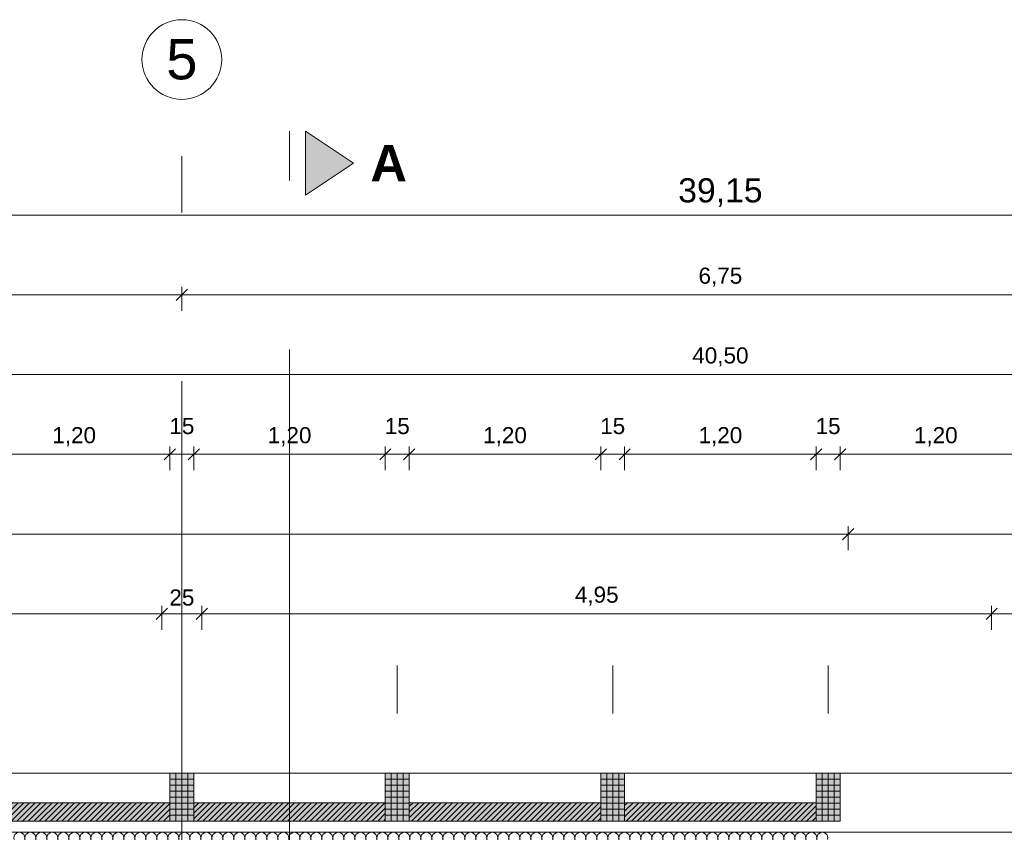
# Model space of a CAD drawing. Header units: metres. Extents: x -49 to 152, y -127 to 99.
# Tile 69 of 177: x -23.97 to -17.8, y 0.31 to 5.4. Entities that reach past the tile are written whole.
import ezdxf

# ---------------------------------------------------------------- set-up
doc = ezdxf.new("R2010")
doc.units = ezdxf.units.M
doc.header["$PDMODE"] = 1
doc.header["$PDSIZE"] = -2
doc.linetypes.add('Achsen 01', pattern=[5.291531, 3.175, -1.058062, 0.352704, -0.705764])
doc.linetypes.add('Raster 01', pattern=[2, 1, -1])
doc.layers.get('0').update_dxf_attribs({"lineweight": 25})
for name, color, linetype, lineweight, true_color in [('014_Fassadenarbeiten-000 Aufsicht Betonfertigteile', 7, 'Continuous', 9, 0xc0c0c0), ('014_Fassadenarbeiten-330 mineralische Dämmung', 7, 'Continuous', 9, 0x666666), ('AV1-Achsen', 1, 'Achsen 01', 18, 0xff0000), ('AV1-Raster', 7, 'Raster 01', 9, 0xa6a6a6)]:
    doc.layers.add(name, color=color, linetype=linetype, lineweight=lineweight, true_color=true_color)
for name, color, linetype, lineweight in [('014_Fassadenarbeiten-330 Betonfertigteile vertikal', 7, 'Continuous', 9), ('014_Fassadenarbeiten-330 Filtermauerwerk 11.5cm', 7, 'Continuous', 9), ('_1.35m (3D)', 7, 'Continuous', 9), ('_GRU (2D)', 7, 'Continuous', 9), ('_OG 3 (2D)', 7, 'Continuous', 9), ('AV1-Schnitt Achsen', 7, 'Achsen 01', 18), ('Bemaßung-Bemaßung', 7, 'Continuous', 9)]:
    doc.layers.add(name, color=color, linetype=linetype, lineweight=lineweight)
doc.layers.get('0').freeze()
doc.styles.add('Arial', font='arial.ttf')
doc.styles.add('Arial (bold)', font='arialbd.ttf')
doc.dimstyles.new('COE 50', dxfattribs={"dimtxt": 100.872396, "dimasz": 0.001414, "dimexe": 0.001, "dimexo": 0.01, "dimgap": 0.001, "dimtad": 1, "dimdec": 3, "dimtxsty": 'Arial', "dimblk": 'VW_SLASH-3', "dimblk1": 'VW_SLASH-3', "dimblk2": 'VW_SLASH-3', "dimcen": 0, "dimadec": 3, "dimazin": 0, "dimtfac": 0.8, "dimtdec": 3, "dimtix": 1, "dimtmove": 0, "dimatfit": 0, "dimldrblk": 'VW_SLASH-2', "dimfxl": 0.002, "dimfxlon": 1, "dimfrac": 2, "dimtolj": 1, "dimarcsym": 0})
pattern_1 = [(45, (0, 0), (0.01767767, -0.01767767), [])]
pattern_2 = [(-90, (0, 0), (0.0375, 0), [])]
pattern_3 = [(0, (0, 0), (2e-18, -0.0375), [])]

# ---------------------------------------------------------------- blocks, each defined once
blk = doc.blocks.new('Group-4')
at = {"layer": 'AV1-Raster'}
for p, q in [((-22.95, -22.95), (-22.95, 1.35)), ((-21.6, -22.95), (-21.6, 1.35)), ((-20.25, -22.95), (-20.25, 1.35)), ((-18.9, -22.95), (-18.9, 1.35))]:
    blk.add_line(p, q, dxfattribs=at)
blk = doc.blocks.new('1.35m (3D)')
at = {"layer": 'AV1-Raster', "color": 7}
blk.add_blockref('Group-4', (0, 0), dxfattribs=at)
blk = doc.blocks.new('Group-337')
at = {"layer": '014_Fassadenarbeiten-330 mineralische Dämmung', "transparency": 33554687, "flags": 128}
for points in [[(0.26, 18.9029, 1.372583), (0.26, 18.9685)], [(0.26, 18.9718, 1.372583), (0.26, 19.0374)], [(0.26, 19.0408, 1.372583), (0.26, 19.1063)], [(0.26, 19.1097, 1.372583), (0.26, 19.1753)], [(0.26, 19.1787, 1.372583), (0.26, 19.2442)], [(0.26, 19.2476, 1.372583), (0.26, 19.3132)], [(0.26, 19.3166, 1.372583), (0.26, 19.3821)], [(0.26, 19.3855, 1.372583), (0.26, 19.4511)], [(0.26, 19.4544, 1.372583), (0.26, 19.52)], [(0.26, 19.5234, 1.372583), (0.26, 19.589)], [(0.26, 19.5923, 1.372583), (0.26, 19.6579)], [(0.26, 19.6613, 1.372583), (0.26, 19.7269)], [(0.26, 19.7302, 1.372583), (0.26, 19.7958)], [(0.26, 19.7992, 1.372583), (0.26, 19.8647)], [(0.26, 19.8681, 1.372583), (0.26, 19.9337)], [(0.26, 19.9371, 1.372583), (0.26, 20.0026)], [(0.26, 20.006, 1.372583), (0.26, 20.0716)], [(0.26, 20.075, 1.372583), (0.26, 20.1405)], [(0.26, 20.1439, 1.372583), (0.26, 20.2095)], [(0.26, 20.2128, 1.372583), (0.26, 20.2784)], [(0.26, 20.2818, 1.372583), (0.26, 20.3474)], [(0.26, 20.3507, 1.372583), (0.26, 20.4163)], [(0.26, 20.4197, 1.372583), (0.26, 20.4852)], [(0.26, 20.4886, 1.372583), (0.26, 20.5542)], [(0.26, 20.5576, 1.372583), (0.26, 20.6231)], [(0.26, 20.6265, 1.372583), (0.26, 20.6921)], [(0.26, 20.6955, 1.372583), (0.26, 20.761)], [(0.26, 20.7644, 1.372583), (0.26, 20.83)], [(0.26, 20.8333, 1.372583), (0.26, 20.8989)], [(0.26, 20.9023, 1.372583), (0.26, 20.9679)], [(0.26, 20.9712, 1.372583), (0.26, 21.0368)], [(0.26, 21.0402, 1.372583), (0.26, 21.1057)], [(0.26, 21.1091, 1.372583), (0.26, 21.1747)], [(0.26, 21.1781, 1.372583), (0.26, 21.2436)], [(0.26, 21.247, 1.372583), (0.26, 21.3126)], [(0.26, 21.316, 1.372583), (0.26, 21.3815)], [(0.26, 21.3849, 1.372583), (0.26, 21.4505)], [(0.26, 21.4538, 1.372583), (0.26, 21.5194)], [(0.26, 21.5228, 1.372583), (0.26, 21.5884)], [(0.26, 21.5917, 1.372583), (0.26, 21.6573)], [(0.26, 21.6607, 1.372583), (0.26, 21.7263)], [(0.26, 21.7296, 1.372583), (0.26, 21.7952)], [(0.26, 21.7986, 1.372583), (0.26, 21.8641)], [(0.26, 21.8675, 1.372583), (0.26, 21.9331)], [(0.26, 21.9365, 1.372583), (0.26, 22.002)], [(0.26, 22.0054, 1.372583), (0.26, 22.071)], [(0.26, 22.0744, 1.372583), (0.26, 22.1399)], [(0.26, 22.1433, 1.372583), (0.26, 22.2089)], [(0.26, 22.2122, 1.372583), (0.26, 22.2778)], [(0.26, 22.2812, 1.372583), (0.26, 22.3468)], [(0.26, 22.3501, 1.372583), (0.26, 22.4157)], [(0.26, 22.4191, 1.372583), (0.26, 22.4846)], [(0.26, 22.488, 1.372583), (0.26, 22.5536)], [(0.26, 22.557, 1.372583), (0.26, 22.6225)], [(0.26, 22.6259, 1.372583), (0.26, 22.6915)], [(0.26, 22.6949, 1.372583), (0.26, 22.7604)], [(0.26, 22.7638, 1.372583), (0.26, 22.8294)], [(0.26, 22.8327, 1.372583), (0.26, 22.8983)], [(0.26, 22.9017, 1.372583), (0.26, 22.9673)], [(0.26, 22.9706, 1.372583), (0.26, 23.0362)], [(0.26, 23.0396, 1.372583), (0.26, 23.1051)], [(0.26, 23.1085, 1.372583), (0.26, 23.1741)], [(0.26, 23.1775, 1.372583), (0.26, 23.243)], [(0.26, 23.2464, 1.372583), (0.26, 23.312)], [(0.26, 23.3154, 1.372583), (0.26, 23.3809)], [(0.26, 23.3843, 1.372583), (0.26, 23.4499)], [(0.26, 23.4532, 1.372583), (0.26, 23.5188)], [(0.26, 23.5222, 1.372583), (0.26, 23.5878)], [(0.26, 23.5911, 1.372583), (0.26, 23.6567)], [(0.26, 23.6601, 1.372583), (0.26, 23.7257)], [(0.26, 23.729, 1.372583), (0.26, 23.7946)], [(0.26, 23.798, 1.372583), (0.26, 23.8635)], [(0.26, 23.8669, 1.372583), (0.26, 23.9325)], [(0.26, 23.9359, 1.372583), (0.26, 24.0014)]]:
    blk.add_lwpolyline(points, format="xyb", dxfattribs=at)
blk = doc.blocks.new('Group-338')
at = {"layer": '014_Fassadenarbeiten-330 mineralische Dämmung', "transparency": 33554687}
blk.add_blockref('Group-337', (0, 0), dxfattribs=at)
blk = doc.blocks.new('Parametric Object-54')
at = {"layer": '014_Fassadenarbeiten-330 mineralische Dämmung', "color": 7, "transparency": 33554687}
blk.add_blockref('Group-338', (0, 0), dxfattribs=at)
at = {"layer": '014_Fassadenarbeiten-330 mineralische Dämmung', "color": 0, "flags": 1}
for tag in ['IFC_UUID', 'instanceID', 'prm0_name', 'prm0_type', 'prm0_value', 'prm1_name', 'prm1_type', 'prm1_value', 'prm2_name', 'prm2_type', 'prm2_value', 'prm3_name', 'prm3_type', 'prm3_value', 'prm4_name', 'prm4_type', 'prm4_value', 'prm5_name', 'prm5_type', 'prm5_value', 'prm6_name', 'prm6_type', 'prm6_value']:
    blk.add_attdef(tag, (-39.455, 0.1154), '', height=0.00018, dxfattribs=at)
blk = doc.blocks.new('VW_SLASH-3')
at = {"color": 0, "linetype": 'ByBlock', "lineweight": -2, "transparency": 16777216}
blk.add_line((0, 0), (-1, 0), dxfattribs=at)
at = {"color": 0, "linetype": 'Continuous', "lineweight": 15, "transparency": 16777216, "flags": 128}
blk.add_lwpolyline([(0.5, 0.5), (-0.5, -0.5)], dxfattribs=at)
blk = doc.blocks.new('*D601')
at = {"layer": 'Bemaßung-Bemaßung', "color": 0, "lineweight": -2}
for p, q in [((-39.825, 3.075), (-39.825, 3.225)), ((0.675, 3.075), (0.675, 3.225)), ((-39.7543, 3.175), (0.6043, 3.175))]:
    blk.add_line(p, q, dxfattribs=at)
at = {"layer": 'Defpoints', "color": 0}
for p in [(0.675, 3.175), (-39.825, 0), (0.675, 0)]:
    blk.add_point(p, dxfattribs=at)
at = {"layer": 'Bemaßung-Bemaßung', "color": 0, "lineweight": -2, "xscale": 0.070693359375, "yscale": 0.070693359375, "zscale": 0.070693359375, "rotation": 180}
blk.add_blockref('VW_SLASH-3', (-39.825, 3.175), dxfattribs=at)
at = {"layer": 'Bemaßung-Bemaßung', "color": 0, "lineweight": -2, "xscale": 0.070693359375, "yscale": 0.070693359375, "zscale": 0.070693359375}
blk.add_blockref('VW_SLASH-3', (0.675, 3.175), dxfattribs=at)
at = {"layer": 'Bemaßung-Bemaßung', "color": 0, "insert": (-19.575, 3.2856), "char_height": 0.10087, "attachment_point": 5, "style": 'Arial'}
blk.add_mtext('\\A1;40,50', dxfattribs=at)
blk = doc.blocks.new('VW_SLASH-2')
at = {"color": 0, "linetype": 'ByBlock', "lineweight": -2, "transparency": 16777216}
blk.add_line((0, 0), (-1, 0), dxfattribs=at)
at = {"color": 0, "linetype": 'Continuous', "lineweight": 15, "transparency": 16777216, "flags": 128}
blk.add_lwpolyline([(0.5, 0.5), (-0.5, -0.5)], dxfattribs=at)
blk = doc.blocks.new('*D604')
at = {"layer": 'Bemaßung-Bemaßung', "color": 0, "lineweight": -2}
for p, q in [((-28.35, 3.575), (-28.35, 3.725)), ((-22.95, 3.575), (-22.95, 3.725)), ((-23.0207, 3.675), (-28.2793, 3.675))]:
    blk.add_line(p, q, dxfattribs=at)
at = {"layer": 'Defpoints', "color": 0}
for p in [(-28.35, 3.675), (-28.35, 0), (-22.95, 0)]:
    blk.add_point(p, dxfattribs=at)
at = {"layer": 'Bemaßung-Bemaßung', "color": 0, "lineweight": -2, "xscale": 0.070693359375, "yscale": 0.070693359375, "zscale": 0.070693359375, "rotation": 180}
blk.add_blockref('VW_SLASH-3', (-28.35, 3.675), dxfattribs=at)
at = {"layer": 'Bemaßung-Bemaßung', "color": 0, "lineweight": -2, "xscale": 0.070693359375, "yscale": 0.070693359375, "zscale": 0.070693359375}
blk.add_blockref('VW_SLASH-3', (-22.95, 3.675), dxfattribs=at)
at = {"layer": 'Bemaßung-Bemaßung', "color": 0, "insert": (-25.65, 3.7856), "char_height": 0.10087, "attachment_point": 5, "style": 'Arial'}
blk.add_mtext('\\A1;5,40', dxfattribs=at)
blk = doc.blocks.new('*D605')
at = {"layer": 'Bemaßung-Bemaßung', "color": 0, "lineweight": -2}
for p, q in [((-22.95, 3.575), (-22.95, 3.725)), ((-16.2, 3.575), (-16.2, 3.725)), ((-16.2707, 3.675), (-22.8793, 3.675))]:
    blk.add_line(p, q, dxfattribs=at)
at = {"layer": 'Defpoints', "color": 0}
for p in [(-22.95, 3.675), (-22.95, 0), (-16.2, 0)]:
    blk.add_point(p, dxfattribs=at)
at = {"layer": 'Bemaßung-Bemaßung', "color": 0, "lineweight": -2, "xscale": 0.070693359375, "yscale": 0.070693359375, "zscale": 0.070693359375, "rotation": 180}
blk.add_blockref('VW_SLASH-3', (-22.95, 3.675), dxfattribs=at)
at = {"layer": 'Bemaßung-Bemaßung', "color": 0, "lineweight": -2, "xscale": 0.070693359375, "yscale": 0.070693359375, "zscale": 0.070693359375}
blk.add_blockref('VW_SLASH-3', (-16.2, 3.675), dxfattribs=at)
at = {"layer": 'Bemaßung-Bemaßung', "color": 0, "insert": (-19.575, 3.7856), "char_height": 0.10087, "attachment_point": 5, "style": 'Arial'}
blk.add_mtext('\\A1;6,75', dxfattribs=at)
blk = doc.blocks.new('*D609')
at = {"layer": 'Bemaßung-Bemaßung', "color": 0, "lineweight": -2}
for p, q in [((-39.15, 4.075), (-39.15, 4.225)), ((0, 4.075), (0, 4.225)), ((-39.0793, 4.175), (-0.0707, 4.175))]:
    blk.add_line(p, q, dxfattribs=at)
at = {"layer": 'Defpoints', "color": 0}
for p in [(0, 4.175), (-39.15, 0), (0, 0)]:
    blk.add_point(p, dxfattribs=at)
at = {"layer": 'Bemaßung-Bemaßung', "color": 0, "lineweight": -2, "xscale": 0.070693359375, "yscale": 0.070693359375, "zscale": 0.070693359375, "rotation": 180}
blk.add_blockref('VW_SLASH-3', (-39.15, 4.175), dxfattribs=at)
at = {"layer": 'Bemaßung-Bemaßung', "color": 0, "lineweight": -2, "xscale": 0.070693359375, "yscale": 0.070693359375, "zscale": 0.070693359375}
blk.add_blockref('VW_SLASH-3', (0, 4.175), dxfattribs=at)
at = {"layer": 'Bemaßung-Bemaßung', "color": 0, "insert": (-19.575, 4.3159), "char_height": 0.15131, "attachment_point": 5, "style": 'Arial'}
blk.add_mtext('\\A1;39,15', dxfattribs=at)
blk = doc.blocks.new('*D637')
at = {"layer": 'Bemaßung-Bemaßung', "color": 0, "linetype": 'Continuous', "lineweight": -2}
for p, q in [((-18.825, 2.575), (-18.825, 2.725)), ((-17.625, 2.575), (-17.625, 2.725)), ((-18.7543, 2.675), (-17.6957, 2.675))]:
    blk.add_line(p, q, dxfattribs=at)
at = {"layer": 'Defpoints', "color": 0}
for p in [(-17.625, 2.675), (-18.825, 0.675), (-17.625, 0.675)]:
    blk.add_point(p, dxfattribs=at)
at = {"layer": 'Bemaßung-Bemaßung', "color": 0, "lineweight": -2, "xscale": 0.070693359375, "yscale": 0.070693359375, "zscale": 0.070693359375, "rotation": 180}
blk.add_blockref('VW_SLASH-3', (-18.825, 2.675), dxfattribs=at)
at = {"layer": 'Bemaßung-Bemaßung', "color": 0, "lineweight": -2, "xscale": 0.070693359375, "yscale": 0.070693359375, "zscale": 0.070693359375}
blk.add_blockref('VW_SLASH-3', (-17.625, 2.675), dxfattribs=at)
at = {"layer": 'Bemaßung-Bemaßung', "color": 0, "insert": (-18.225, 2.7856), "char_height": 0.10087, "attachment_point": 5, "style": 'Arial'}
blk.add_mtext('\\A1;1,20', dxfattribs=at)
blk = doc.blocks.new('*D638')
at = {"layer": 'Bemaßung-Bemaßung', "color": 0, "linetype": 'Continuous', "lineweight": -2}
for p, q in [((-18.975, 2.575), (-18.975, 2.725)), ((-18.825, 2.575), (-18.825, 2.725)), ((-19.0457, 2.675), (-19.1164, 2.675)), ((-18.975, 2.675), (-18.825, 2.675)), ((-18.7543, 2.675), (-18.6836, 2.675))]:
    blk.add_line(p, q, dxfattribs=at)
at = {"layer": 'Defpoints', "color": 0}
for p in [(-18.825, 2.675), (-18.975, 0.675), (-18.825, 0.675)]:
    blk.add_point(p, dxfattribs=at)
at = {"layer": 'Bemaßung-Bemaßung', "color": 0, "lineweight": -2, "xscale": 0.070693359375, "yscale": 0.070693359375, "zscale": 0.070693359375}
blk.add_blockref('VW_SLASH-3', (-18.975, 2.675), dxfattribs=at)
at = {"layer": 'Bemaßung-Bemaßung', "color": 0, "lineweight": -2, "xscale": 0.070693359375, "yscale": 0.070693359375, "zscale": 0.070693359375, "rotation": 180}
blk.add_blockref('VW_SLASH-3', (-18.825, 2.675), dxfattribs=at)
at = {"layer": 'Bemaßung-Bemaßung', "color": 0, "insert": (-18.9, 2.8515), "char_height": 0.10087, "attachment_point": 5, "style": 'Arial'}
blk.add_mtext('\\A1;15', dxfattribs=at)
blk = doc.blocks.new('*D639')
at = {"layer": 'Bemaßung-Bemaßung', "color": 0, "linetype": 'Continuous', "lineweight": -2}
for p, q in [((-20.175, 2.575), (-20.175, 2.725)), ((-18.975, 2.575), (-18.975, 2.725)), ((-20.1043, 2.675), (-19.0457, 2.675))]:
    blk.add_line(p, q, dxfattribs=at)
at = {"layer": 'Defpoints', "color": 0}
for p in [(-18.975, 2.675), (-20.175, 0.675), (-18.975, 0.675)]:
    blk.add_point(p, dxfattribs=at)
at = {"layer": 'Bemaßung-Bemaßung', "color": 0, "lineweight": -2, "xscale": 0.070693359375, "yscale": 0.070693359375, "zscale": 0.070693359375, "rotation": 180}
blk.add_blockref('VW_SLASH-3', (-20.175, 2.675), dxfattribs=at)
at = {"layer": 'Bemaßung-Bemaßung', "color": 0, "lineweight": -2, "xscale": 0.070693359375, "yscale": 0.070693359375, "zscale": 0.070693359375}
blk.add_blockref('VW_SLASH-3', (-18.975, 2.675), dxfattribs=at)
at = {"layer": 'Bemaßung-Bemaßung', "color": 0, "insert": (-19.575, 2.7856), "char_height": 0.10087, "attachment_point": 5, "style": 'Arial'}
blk.add_mtext('\\A1;1,20', dxfattribs=at)
blk = doc.blocks.new('*D640')
at = {"layer": 'Bemaßung-Bemaßung', "color": 0, "linetype": 'Continuous', "lineweight": -2}
for p, q in [((-20.325, 2.575), (-20.325, 2.725)), ((-20.175, 2.575), (-20.175, 2.725)), ((-20.3957, 2.675), (-20.4664, 2.675)), ((-20.325, 2.675), (-20.175, 2.675)), ((-20.1043, 2.675), (-20.0336, 2.675))]:
    blk.add_line(p, q, dxfattribs=at)
at = {"layer": 'Defpoints', "color": 0}
for p in [(-20.175, 2.675), (-20.325, 0.675), (-20.175, 0.675)]:
    blk.add_point(p, dxfattribs=at)
at = {"layer": 'Bemaßung-Bemaßung', "color": 0, "lineweight": -2, "xscale": 0.070693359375, "yscale": 0.070693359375, "zscale": 0.070693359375}
blk.add_blockref('VW_SLASH-3', (-20.325, 2.675), dxfattribs=at)
at = {"layer": 'Bemaßung-Bemaßung', "color": 0, "lineweight": -2, "xscale": 0.070693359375, "yscale": 0.070693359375, "zscale": 0.070693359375, "rotation": 180}
blk.add_blockref('VW_SLASH-3', (-20.175, 2.675), dxfattribs=at)
at = {"layer": 'Bemaßung-Bemaßung', "color": 0, "insert": (-20.25, 2.8515), "char_height": 0.10087, "attachment_point": 5, "style": 'Arial'}
blk.add_mtext('\\A1;15', dxfattribs=at)
blk = doc.blocks.new('*D641')
at = {"layer": 'Bemaßung-Bemaßung', "color": 0, "linetype": 'Continuous', "lineweight": -2}
for p, q in [((-21.525, 2.575), (-21.525, 2.725)), ((-20.325, 2.575), (-20.325, 2.725)), ((-21.4543, 2.675), (-20.3957, 2.675))]:
    blk.add_line(p, q, dxfattribs=at)
at = {"layer": 'Defpoints', "color": 0}
for p in [(-20.325, 2.675), (-21.525, 0.675), (-20.325, 0.675)]:
    blk.add_point(p, dxfattribs=at)
at = {"layer": 'Bemaßung-Bemaßung', "color": 0, "lineweight": -2, "xscale": 0.070693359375, "yscale": 0.070693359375, "zscale": 0.070693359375, "rotation": 180}
blk.add_blockref('VW_SLASH-3', (-21.525, 2.675), dxfattribs=at)
at = {"layer": 'Bemaßung-Bemaßung', "color": 0, "lineweight": -2, "xscale": 0.070693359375, "yscale": 0.070693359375, "zscale": 0.070693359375}
blk.add_blockref('VW_SLASH-3', (-20.325, 2.675), dxfattribs=at)
at = {"layer": 'Bemaßung-Bemaßung', "color": 0, "insert": (-20.925, 2.7856), "char_height": 0.10087, "attachment_point": 5, "style": 'Arial'}
blk.add_mtext('\\A1;1,20', dxfattribs=at)
blk = doc.blocks.new('*D642')
at = {"layer": 'Bemaßung-Bemaßung', "color": 0, "linetype": 'Continuous', "lineweight": -2}
for p, q in [((-21.675, 2.575), (-21.675, 2.725)), ((-21.525, 2.575), (-21.525, 2.725)), ((-21.7457, 2.675), (-21.8164, 2.675)), ((-21.675, 2.675), (-21.525, 2.675)), ((-21.4543, 2.675), (-21.3836, 2.675))]:
    blk.add_line(p, q, dxfattribs=at)
at = {"layer": 'Defpoints', "color": 0}
for p in [(-21.525, 2.675), (-21.675, 0.675), (-21.525, 0.675)]:
    blk.add_point(p, dxfattribs=at)
at = {"layer": 'Bemaßung-Bemaßung', "color": 0, "lineweight": -2, "xscale": 0.070693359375, "yscale": 0.070693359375, "zscale": 0.070693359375}
blk.add_blockref('VW_SLASH-3', (-21.675, 2.675), dxfattribs=at)
at = {"layer": 'Bemaßung-Bemaßung', "color": 0, "lineweight": -2, "xscale": 0.070693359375, "yscale": 0.070693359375, "zscale": 0.070693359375, "rotation": 180}
blk.add_blockref('VW_SLASH-3', (-21.525, 2.675), dxfattribs=at)
at = {"layer": 'Bemaßung-Bemaßung', "color": 0, "insert": (-21.6, 2.8515), "char_height": 0.10087, "attachment_point": 5, "style": 'Arial'}
blk.add_mtext('\\A1;15', dxfattribs=at)
blk = doc.blocks.new('*D643')
at = {"layer": 'Bemaßung-Bemaßung', "color": 0, "linetype": 'Continuous', "lineweight": -2}
for p, q in [((-22.875, 2.575), (-22.875, 2.725)), ((-21.675, 2.575), (-21.675, 2.725)), ((-22.8043, 2.675), (-21.7457, 2.675))]:
    blk.add_line(p, q, dxfattribs=at)
at = {"layer": 'Defpoints', "color": 0}
for p in [(-21.675, 2.675), (-22.875, 0.675), (-21.675, 0.675)]:
    blk.add_point(p, dxfattribs=at)
at = {"layer": 'Bemaßung-Bemaßung', "color": 0, "lineweight": -2, "xscale": 0.070693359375, "yscale": 0.070693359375, "zscale": 0.070693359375, "rotation": 180}
blk.add_blockref('VW_SLASH-3', (-22.875, 2.675), dxfattribs=at)
at = {"layer": 'Bemaßung-Bemaßung', "color": 0, "lineweight": -2, "xscale": 0.070693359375, "yscale": 0.070693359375, "zscale": 0.070693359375}
blk.add_blockref('VW_SLASH-3', (-21.675, 2.675), dxfattribs=at)
at = {"layer": 'Bemaßung-Bemaßung', "color": 0, "insert": (-22.275, 2.7856), "char_height": 0.10087, "attachment_point": 5, "style": 'Arial'}
blk.add_mtext('\\A1;1,20', dxfattribs=at)
blk = doc.blocks.new('*D644')
at = {"layer": 'Bemaßung-Bemaßung', "color": 0, "linetype": 'Continuous', "lineweight": -2}
for p, q in [((-23.025, 2.575), (-23.025, 2.725)), ((-22.875, 2.575), (-22.875, 2.725)), ((-23.0957, 2.675), (-23.1664, 2.675)), ((-23.025, 2.675), (-22.875, 2.675)), ((-22.8043, 2.675), (-22.7336, 2.675))]:
    blk.add_line(p, q, dxfattribs=at)
at = {"layer": 'Defpoints', "color": 0}
for p in [(-22.875, 2.675), (-23.025, 0.675), (-22.875, 0.675)]:
    blk.add_point(p, dxfattribs=at)
at = {"layer": 'Bemaßung-Bemaßung', "color": 0, "lineweight": -2, "xscale": 0.070693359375, "yscale": 0.070693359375, "zscale": 0.070693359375}
blk.add_blockref('VW_SLASH-3', (-23.025, 2.675), dxfattribs=at)
at = {"layer": 'Bemaßung-Bemaßung', "color": 0, "lineweight": -2, "xscale": 0.070693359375, "yscale": 0.070693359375, "zscale": 0.070693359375, "rotation": 180}
blk.add_blockref('VW_SLASH-3', (-22.875, 2.675), dxfattribs=at)
at = {"layer": 'Bemaßung-Bemaßung', "color": 0, "insert": (-22.95, 2.8515), "char_height": 0.10087, "attachment_point": 5, "style": 'Arial'}
blk.add_mtext('\\A1;15', dxfattribs=at)
blk = doc.blocks.new('*D645')
at = {"layer": 'Bemaßung-Bemaßung', "color": 0, "linetype": 'Continuous', "lineweight": -2}
for p, q in [((-24.225, 2.575), (-24.225, 2.725)), ((-23.025, 2.575), (-23.025, 2.725)), ((-24.1543, 2.675), (-23.0957, 2.675))]:
    blk.add_line(p, q, dxfattribs=at)
at = {"layer": 'Defpoints', "color": 0}
for p in [(-23.025, 2.675), (-24.225, 0.675), (-23.025, 0.675)]:
    blk.add_point(p, dxfattribs=at)
at = {"layer": 'Bemaßung-Bemaßung', "color": 0, "lineweight": -2, "xscale": 0.070693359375, "yscale": 0.070693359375, "zscale": 0.070693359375, "rotation": 180}
blk.add_blockref('VW_SLASH-3', (-24.225, 2.675), dxfattribs=at)
at = {"layer": 'Bemaßung-Bemaßung', "color": 0, "lineweight": -2, "xscale": 0.070693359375, "yscale": 0.070693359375, "zscale": 0.070693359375}
blk.add_blockref('VW_SLASH-3', (-23.025, 2.675), dxfattribs=at)
at = {"layer": 'Bemaßung-Bemaßung', "color": 0, "insert": (-23.625, 2.7856), "char_height": 0.10087, "attachment_point": 5, "style": 'Arial'}
blk.add_mtext('\\A1;1,20', dxfattribs=at)
blk = doc.blocks.new('*D672')
at = {"layer": 'Bemaßung-Bemaßung', "color": 0, "lineweight": -2}
for p, q in [((-39.025, 2.075), (-39.025, 2.225)), ((-18.775, 2.075), (-18.775, 2.225)), ((-18.8457, 2.175), (-38.9543, 2.175))]:
    blk.add_line(p, q, dxfattribs=at)
at = {"layer": 'Defpoints', "color": 0}
for p in [(-39.025, 2.175), (-39.025, -0.125), (-18.775, -0.125)]:
    blk.add_point(p, dxfattribs=at)
at = {"layer": 'Bemaßung-Bemaßung', "color": 0, "lineweight": -2, "xscale": 0.070693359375, "yscale": 0.070693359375, "zscale": 0.070693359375, "rotation": 180}
blk.add_blockref('VW_SLASH-3', (-39.025, 2.175), dxfattribs=at)
at = {"layer": 'Bemaßung-Bemaßung', "color": 0, "lineweight": -2, "xscale": 0.070693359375, "yscale": 0.070693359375, "zscale": 0.070693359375}
blk.add_blockref('VW_SLASH-3', (-18.775, 2.175), dxfattribs=at)
at = {"layer": 'Bemaßung-Bemaßung', "color": 0, "insert": (-28.9, 2.2856), "char_height": 0.10087, "attachment_point": 5, "style": 'Arial'}
blk.add_mtext('\\A1;20,25', dxfattribs=at)
blk = doc.blocks.new('*D673')
at = {"layer": 'Bemaßung-Bemaßung', "color": 0, "lineweight": -2}
for p, q in [((-18.775, 2.075), (-18.775, 2.225)), ((-16.325, 2.075), (-16.325, 2.225)), ((-16.3957, 2.175), (-18.7043, 2.175))]:
    blk.add_line(p, q, dxfattribs=at)
at = {"layer": 'Defpoints', "color": 0}
for p in [(-18.775, 2.175), (-18.775, -0.125), (-16.325, -0.125)]:
    blk.add_point(p, dxfattribs=at)
at = {"layer": 'Bemaßung-Bemaßung', "color": 0, "lineweight": -2, "xscale": 0.070693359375, "yscale": 0.070693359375, "zscale": 0.070693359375, "rotation": 180}
blk.add_blockref('VW_SLASH-3', (-18.775, 2.175), dxfattribs=at)
at = {"layer": 'Bemaßung-Bemaßung', "color": 0, "lineweight": -2, "xscale": 0.070693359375, "yscale": 0.070693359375, "zscale": 0.070693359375}
blk.add_blockref('VW_SLASH-3', (-16.325, 2.175), dxfattribs=at)
at = {"layer": 'Bemaßung-Bemaßung', "color": 0, "insert": (-17.55, 2.2856), "char_height": 0.10087, "attachment_point": 5, "style": 'Arial'}
blk.add_mtext('\\A1;2,45', dxfattribs=at)
blk = doc.blocks.new('*D769')
at = {"layer": 'Bemaßung-Bemaßung', "color": 0, "linetype": 'Continuous', "lineweight": -2}
for p, q in [((-26.25, 1.575), (-26.25, 1.725)), ((-23.1457, 1.675), (-26.1793, 1.675)), ((-23.075, 1.575), (-23.075, 1.725))]:
    blk.add_line(p, q, dxfattribs=at)
at = {"layer": 'Defpoints', "color": 0}
for p in [(-26.25, 1.675), (-26.25, -0.125), (-23.075, -0.125)]:
    blk.add_point(p, dxfattribs=at)
at = {"layer": 'Bemaßung-Bemaßung', "color": 0, "lineweight": -2, "xscale": 0.070693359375, "yscale": 0.070693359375, "zscale": 0.070693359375, "rotation": 180}
blk.add_blockref('VW_SLASH-3', (-26.25, 1.675), dxfattribs=at)
at = {"layer": 'Bemaßung-Bemaßung', "color": 0, "lineweight": -2, "xscale": 0.070693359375, "yscale": 0.070693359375, "zscale": 0.070693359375}
blk.add_blockref('VW_SLASH-3', (-23.075, 1.675), dxfattribs=at)
at = {"layer": 'Bemaßung-Bemaßung', "color": 0, "insert": (-24.6625, 1.8024), "char_height": 0.100872, "attachment_point": 5, "style": 'Arial'}
blk.add_mtext('\\A1;3,17\\S5^ ;', dxfattribs=at)
blk = doc.blocks.new('*D770')
at = {"layer": 'Bemaßung-Bemaßung', "color": 0, "linetype": 'Continuous', "lineweight": -2}
for p, q in [((-23.075, 1.575), (-23.075, 1.725)), ((-22.8957, 1.675), (-23.0043, 1.675)), ((-22.825, 1.575), (-22.825, 1.725))]:
    blk.add_line(p, q, dxfattribs=at)
at = {"layer": 'Defpoints', "color": 0}
for p in [(-23.075, 1.675), (-23.075, -0.125), (-22.825, -0.125)]:
    blk.add_point(p, dxfattribs=at)
at = {"layer": 'Bemaßung-Bemaßung', "color": 0, "lineweight": -2, "xscale": 0.070693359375, "yscale": 0.070693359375, "zscale": 0.070693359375, "rotation": 180}
blk.add_blockref('VW_SLASH-3', (-23.075, 1.675), dxfattribs=at)
at = {"layer": 'Bemaßung-Bemaßung', "color": 0, "lineweight": -2, "xscale": 0.070693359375, "yscale": 0.070693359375, "zscale": 0.070693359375}
blk.add_blockref('VW_SLASH-3', (-22.825, 1.675), dxfattribs=at)
at = {"layer": 'Bemaßung-Bemaßung', "color": 0, "insert": (-22.95, 1.7765), "char_height": 0.10087, "attachment_point": 5, "style": 'Arial'}
blk.add_mtext('\\A1;25', dxfattribs=at)
blk = doc.blocks.new('*D771')
at = {"layer": 'Bemaßung-Bemaßung', "color": 0, "linetype": 'Continuous', "lineweight": -2}
for p, q in [((-22.825, 1.575), (-22.825, 1.725)), ((-17.9457, 1.675), (-22.7543, 1.675)), ((-17.875, 1.575), (-17.875, 1.725))]:
    blk.add_line(p, q, dxfattribs=at)
at = {"layer": 'Defpoints', "color": 0}
for p in [(-22.825, 1.675), (-22.825, -0.125), (-17.875, -3.225)]:
    blk.add_point(p, dxfattribs=at)
at = {"layer": 'Bemaßung-Bemaßung', "color": 0, "lineweight": -2, "xscale": 0.070693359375, "yscale": 0.070693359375, "zscale": 0.070693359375}
for p, rotation in [((-22.825, 1.675), 180), ((-17.875, 1.675), 360)]:
    blk.add_blockref('VW_SLASH-3', p, dxfattribs=dict(at, rotation=rotation))
at = {"layer": 'Bemaßung-Bemaßung', "color": 0, "insert": (-20.35, 1.7856), "char_height": 0.10087, "attachment_point": 5, "style": 'Arial'}
blk.add_mtext('\\A1;4,95', dxfattribs=at)
blk = doc.blocks.new('*D772')
at = {"layer": 'Bemaßung-Bemaßung', "color": 0, "linetype": 'Continuous', "lineweight": -2}
for p, q in [((-17.875, 1.575), (-17.875, 1.725)), ((-16.3957, 1.675), (-17.8043, 1.675)), ((-16.325, 1.575), (-16.325, 1.725))]:
    blk.add_line(p, q, dxfattribs=at)
at = {"layer": 'Defpoints', "color": 0}
for p in [(-17.875, 1.675), (-16.325, -0.125), (-17.875, -3.225)]:
    blk.add_point(p, dxfattribs=at)
at = {"layer": 'Bemaßung-Bemaßung', "color": 0, "lineweight": -2, "xscale": 0.070693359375, "yscale": 0.070693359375, "zscale": 0.070693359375, "rotation": 180}
blk.add_blockref('VW_SLASH-3', (-17.875, 1.675), dxfattribs=at)
at = {"layer": 'Bemaßung-Bemaßung', "color": 0, "lineweight": -2, "xscale": 0.070693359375, "yscale": 0.070693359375, "zscale": 0.070693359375}
blk.add_blockref('VW_SLASH-3', (-16.325, 1.675), dxfattribs=at)
at = {"layer": 'Bemaßung-Bemaßung', "color": 0, "insert": (-17.1, 1.7856), "char_height": 0.10087, "attachment_point": 5, "style": 'Arial'}
blk.add_mtext('\\A1;1,55', dxfattribs=at)
blk = doc.blocks.new('Group-875')
at = {"layer": 'AV1-Achsen'}
blk.add_line((-22.95, -26.5), (-22.95, 4.9), dxfattribs=at)
at = {"layer": 'AV1-Achsen', "linetype": 'Continuous'}
blk.add_circle((-22.95, 5.15), 0.25, dxfattribs=at)
at = {"layer": 'AV1-Achsen', "insert": (-22.95, 5.15), "char_height": 0.2522, "attachment_point": 5, "line_spacing_factor": 0.969122, "style": 'Arial'}
blk.add_mtext('5', dxfattribs=at)
blk = doc.blocks.new('Group-890')
at = {"layer": 'AV1-Schnitt Achsen', "linetype": 'Continuous', "lineweight": 0}
blk.add_hatch(color=7, dxfattribs=at).paths.add_polyline_path([(-22.175, 4.3), (-22.175, 4.7), (-21.875, 4.5)])
at = {"layer": 'AV1-Schnitt Achsen'}
blk.add_line((-22.275, -26.3), (-22.275, 4.7), dxfattribs=at)
at = {"layer": 'AV1-Schnitt Achsen', "linetype": 'Continuous', "flags": 128}
blk.add_lwpolyline([(-22.175, 4.3), (-22.175, 4.7), (-21.875, 4.5)], close=True, dxfattribs=at)
at = {"layer": 'AV1-Schnitt Achsen', "insert": (-21.5394, 4.5), "char_height": 0.227, "attachment_point": 6, "line_spacing_factor": 0.969122, "style": 'Arial (bold)'}
blk.add_mtext('A', dxfattribs=at)
blk = doc.blocks.new('GRU (2D)')
at = {"layer": 'AV1-Achsen', "color": 7}
blk.add_blockref('Group-875', (0, 0), dxfattribs=at)
at = {"layer": 'AV1-Schnitt Achsen', "color": 7}
blk.add_blockref('Group-890', (0, 0), dxfattribs=at)
blk = doc.blocks.new('OG 3 (2D)')
at = {"layer": '014_Fassadenarbeiten-330 Betonfertigteile vertikal', "linetype": 'Continuous', "lineweight": 0}
for points in [[(-23.025, 0.675), (-22.875, 0.675), (-22.875, 0.375), (-23.025, 0.375)], [(-21.675, 0.675), (-21.525, 0.675), (-21.525, 0.375), (-21.675, 0.375)], [(-20.325, 0.675), (-20.175, 0.675), (-20.175, 0.375), (-20.325, 0.375)], [(-18.975, 0.675), (-18.825, 0.675), (-18.825, 0.375), (-18.975, 0.375)]]:
    blk.add_hatch(color=9, dxfattribs=at).paths.add_polyline_path(points)
at = {"layer": '014_Fassadenarbeiten-330 Betonfertigteile vertikal', "linetype": 'Continuous', "lineweight": 9}
h = blk.add_hatch(dxfattribs=at)
h.set_pattern_fill('Stahlbetonfertigteil-1', color=8, style=0, pattern_type=2)
h.set_pattern_definition(pattern_2)
h.paths.add_polyline_path([(-23.025, 0.675), (-22.875, 0.675), (-22.875, 0.375), (-23.025, 0.375)])
at = {"layer": '014_Fassadenarbeiten-330 Betonfertigteile vertikal', "linetype": 'Continuous', "lineweight": 13}
h = blk.add_hatch(dxfattribs=at)
h.set_pattern_fill('Stahlbetonfertigteil', color=8, style=0, pattern_type=2)
h.set_pattern_definition(pattern_3)
h.paths.add_polyline_path([(-23.025, 0.675), (-22.875, 0.675), (-22.875, 0.375), (-23.025, 0.375)])
at = {"layer": '014_Fassadenarbeiten-330 Betonfertigteile vertikal', "linetype": 'Continuous', "lineweight": 9}
h = blk.add_hatch(dxfattribs=at)
h.set_pattern_fill('Stahlbetonfertigteil-1', color=8, style=0, pattern_type=2)
h.set_pattern_definition(pattern_2)
h.paths.add_polyline_path([(-21.675, 0.675), (-21.525, 0.675), (-21.525, 0.375), (-21.675, 0.375)])
at = {"layer": '014_Fassadenarbeiten-330 Betonfertigteile vertikal', "linetype": 'Continuous', "lineweight": 13}
h = blk.add_hatch(dxfattribs=at)
h.set_pattern_fill('Stahlbetonfertigteil', color=8, style=0, pattern_type=2)
h.set_pattern_definition(pattern_3)
h.paths.add_polyline_path([(-21.675, 0.675), (-21.525, 0.675), (-21.525, 0.375), (-21.675, 0.375)])
at = {"layer": '014_Fassadenarbeiten-330 Betonfertigteile vertikal', "linetype": 'Continuous', "lineweight": 9}
h = blk.add_hatch(dxfattribs=at)
h.set_pattern_fill('Stahlbetonfertigteil-1', color=8, style=0, pattern_type=2)
h.set_pattern_definition(pattern_2)
h.paths.add_polyline_path([(-20.325, 0.675), (-20.175, 0.675), (-20.175, 0.375), (-20.325, 0.375)])
at = {"layer": '014_Fassadenarbeiten-330 Betonfertigteile vertikal', "linetype": 'Continuous', "lineweight": 13}
h = blk.add_hatch(dxfattribs=at)
h.set_pattern_fill('Stahlbetonfertigteil', color=8, style=0, pattern_type=2)
h.set_pattern_definition(pattern_3)
h.paths.add_polyline_path([(-20.325, 0.675), (-20.175, 0.675), (-20.175, 0.375), (-20.325, 0.375)])
at = {"layer": '014_Fassadenarbeiten-330 Betonfertigteile vertikal', "linetype": 'Continuous', "lineweight": 9}
h = blk.add_hatch(dxfattribs=at)
h.set_pattern_fill('Stahlbetonfertigteil-1', color=8, style=0, pattern_type=2)
h.set_pattern_definition(pattern_2)
h.paths.add_polyline_path([(-18.975, 0.675), (-18.825, 0.675), (-18.825, 0.375), (-18.975, 0.375)])
at = {"layer": '014_Fassadenarbeiten-330 Betonfertigteile vertikal', "linetype": 'Continuous', "lineweight": 13}
h = blk.add_hatch(dxfattribs=at)
h.set_pattern_fill('Stahlbetonfertigteil', color=8, style=0, pattern_type=2)
h.set_pattern_definition(pattern_3)
h.paths.add_polyline_path([(-18.975, 0.675), (-18.825, 0.675), (-18.825, 0.375), (-18.975, 0.375)])
at = {"layer": '014_Fassadenarbeiten-330 Filtermauerwerk 11.5cm', "linetype": 'Continuous', "lineweight": 0, "true_color": 0xd19783}
for points in [[(-23.025, 0.49), (-23.025, 0.375), (-24.225, 0.375), (-24.225, 0.49)], [(-21.675, 0.49), (-21.675, 0.375), (-22.875, 0.375), (-22.875, 0.49)], [(-20.325, 0.49), (-20.325, 0.375), (-21.525, 0.375), (-21.525, 0.49)], [(-18.975, 0.49), (-18.975, 0.375), (-20.175, 0.375), (-20.175, 0.49)]]:
    blk.add_hatch(color=33, dxfattribs=at).paths.add_polyline_path(points)
at = {"layer": '014_Fassadenarbeiten-330 Filtermauerwerk 11.5cm', "linetype": 'Continuous', "lineweight": 9}
h = blk.add_hatch(dxfattribs=at)
h.set_pattern_fill('Mauerwerk Münster', color=8, style=0, pattern_type=2)
h.set_pattern_definition(pattern_1)
h.paths.add_polyline_path([(-23.025, 0.49), (-23.025, 0.375), (-24.225, 0.375), (-24.225, 0.49)])
h = blk.add_hatch(dxfattribs=at)
h.set_pattern_fill('Mauerwerk Münster', color=8, style=0, pattern_type=2)
h.set_pattern_definition(pattern_1)
h.paths.add_polyline_path([(-21.675, 0.49), (-21.675, 0.375), (-22.875, 0.375), (-22.875, 0.49)])
h = blk.add_hatch(dxfattribs=at)
h.set_pattern_fill('Mauerwerk Münster', color=8, style=0, pattern_type=2)
h.set_pattern_definition(pattern_1)
h.paths.add_polyline_path([(-20.325, 0.49), (-20.325, 0.375), (-21.525, 0.375), (-21.525, 0.49)])
h = blk.add_hatch(dxfattribs=at)
h.set_pattern_fill('Mauerwerk Münster', color=8, style=0, pattern_type=2)
h.set_pattern_definition(pattern_1)
h.paths.add_polyline_path([(-18.975, 0.49), (-18.975, 0.375), (-20.175, 0.375), (-20.175, 0.49)])
at = {"layer": '014_Fassadenarbeiten-000 Aufsicht Betonfertigteile', "flags": 128}
blk.add_lwpolyline([(-39.455, 0.305), (0.305, 0.305), (0.675, 0.675), (-39.825, 0.675)], close=True, dxfattribs=at)
at = {"layer": '014_Fassadenarbeiten-330 Betonfertigteile vertikal', "flags": 128}
for points in [[(-23.025, 0.675), (-22.875, 0.675), (-22.875, 0.375), (-23.025, 0.375)], [(-21.675, 0.675), (-21.525, 0.675), (-21.525, 0.375), (-21.675, 0.375)], [(-20.325, 0.675), (-20.175, 0.675), (-20.175, 0.375), (-20.325, 0.375)], [(-18.975, 0.675), (-18.825, 0.675), (-18.825, 0.375), (-18.975, 0.375)]]:
    blk.add_lwpolyline(points, close=True, dxfattribs=at)
at = {"layer": '014_Fassadenarbeiten-330 Filtermauerwerk 11.5cm', "flags": 128}
for points in [[(-23.025, 0.49), (-23.025, 0.375), (-24.225, 0.375), (-24.225, 0.49)], [(-21.675, 0.49), (-21.675, 0.375), (-22.875, 0.375), (-22.875, 0.49)], [(-20.325, 0.49), (-20.325, 0.375), (-21.525, 0.375), (-21.525, 0.49)], [(-18.975, 0.49), (-18.975, 0.375), (-20.175, 0.375), (-20.175, 0.49)]]:
    blk.add_lwpolyline(points, close=True, dxfattribs=at)
at = {"layer": '014_Fassadenarbeiten-330 mineralische Dämmung', "rotation": 90}
blk.add_blockref('Parametric Object-54', (0, 0), dxfattribs=at)
at = {"layer": 'Bemaßung-Bemaßung', "color": 1}
dim = blk.add_linear_dim(base=(0, 4.175), p1=(-39.15, 0), p2=(0, 0), text='39,15', dimstyle='COE 50', override={"dimtxt": 0.151309, "dimasz": 0.070693, "dimexe": 0.05, "dimgap": 0.05, "dimpost": '<>', "dimtxsty": 'Arial', "dimtmove": 2, "dimfxl": 0.1}, dxfattribs=at)
dim.commit()
dim.dimension.update_dxf_attribs({"geometry": '*D609', "text_midpoint": (-19.575, 4.3159)})
for p1, p2, text, picture, middle in [((-22.95, 0), (-28.35, 0), '5,40', '*D604', (-25.65, 3.7856)), ((-16.2, 0), (-22.95, 0), '6,75', '*D605', (-19.575, 3.7856))]:
    dim = blk.add_aligned_dim(p1=p1, p2=p2, distance=-3.675, text=text, dimstyle='COE 50', override={"dimtxt": 0.100872, "dimasz": 0.070693, "dimexe": 0.05, "dimgap": 0.05, "dimpost": '<>', "dimtxsty": 'Arial', "dimtmove": 2, "dimfxl": 0.1}, dxfattribs=at)
    dim.commit()
    dim.dimension.update_dxf_attribs({"geometry": picture, "text_midpoint": middle})
at = {"layer": 'Bemaßung-Bemaßung'}
for base, p1, p2, text, picture, middle in [((0.675, 3.175), (-39.825, 0), (0.675, 0), '40,50', '*D601', (-19.575, 3.2856)), ((-39.025, 2.175), (-18.775, -0.125), (-39.025, -0.125), '20,25', '*D672', (-28.9, 2.2856)), ((-18.775, 2.175), (-16.325, -0.125), (-18.775, -0.125), '2,45', '*D673', (-17.55, 2.2856))]:
    dim = blk.add_linear_dim(base=base, p1=p1, p2=p2, text=text, dimstyle='COE 50', override={"dimtxt": 0.100872, "dimasz": 0.070693, "dimexe": 0.05, "dimgap": 0.05, "dimpost": '<>', "dimtxsty": 'Arial', "dimtmove": 2, "dimfxl": 0.1}, dxfattribs=at)
    dim.commit()
    dim.dimension.update_dxf_attribs({"geometry": picture, "text_midpoint": middle})
at = {"layer": 'Bemaßung-Bemaßung', "linetype": 'Continuous'}
for base, p1, p2, text, override, picture, middle in [((-22.875, 2.675), (-23.025, 0.675), (-22.875, 0.675), '15', {"dimtxt": 0.100872, "dimasz": 0.070693, "dimexe": 0.05, "dimgap": 0.05, "dimpost": '<>', "dimtxsty": 'Arial', "dimtix": 0, "dimtmove": 2, "dimfxl": 0.1}, '*D644', (-22.95, 2.8515)), ((-21.525, 2.675), (-21.675, 0.675), (-21.525, 0.675), '15', {"dimtxt": 0.100872, "dimasz": 0.070693, "dimexe": 0.05, "dimgap": 0.05, "dimpost": '<>', "dimtxsty": 'Arial', "dimtix": 0, "dimtmove": 2, "dimfxl": 0.1}, '*D642', (-21.6, 2.8515)), ((-20.175, 2.675), (-20.325, 0.675), (-20.175, 0.675), '15', {"dimtxt": 0.100872, "dimasz": 0.070693, "dimexe": 0.05, "dimgap": 0.05, "dimpost": '<>', "dimtxsty": 'Arial', "dimtix": 0, "dimtmove": 2, "dimfxl": 0.1}, '*D640', (-20.25, 2.8515)), ((-18.825, 2.675), (-18.975, 0.675), (-18.825, 0.675), '15', {"dimtxt": 0.100872, "dimasz": 0.070693, "dimexe": 0.05, "dimgap": 0.05, "dimpost": '<>', "dimtxsty": 'Arial', "dimtix": 0, "dimtmove": 2, "dimfxl": 0.1}, '*D638', (-18.9, 2.8515)), ((-23.025, 2.675), (-24.225, 0.675), (-23.025, 0.675), '1,20', {"dimtxt": 0.100872, "dimasz": 0.070693, "dimexe": 0.05, "dimgap": 0.05, "dimpost": '<>', "dimtxsty": 'Arial', "dimtmove": 2, "dimfxl": 0.1}, '*D645', (-23.625, 2.7856)), ((-21.675, 2.675), (-22.875, 0.675), (-21.675, 0.675), '1,20', {"dimtxt": 0.100872, "dimasz": 0.070693, "dimexe": 0.05, "dimgap": 0.05, "dimpost": '<>', "dimtxsty": 'Arial', "dimtmove": 2, "dimfxl": 0.1}, '*D643', (-22.275, 2.7856)), ((-20.325, 2.675), (-21.525, 0.675), (-20.325, 0.675), '1,20', {"dimtxt": 0.100872, "dimasz": 0.070693, "dimexe": 0.05, "dimgap": 0.05, "dimpost": '<>', "dimtxsty": 'Arial', "dimtmove": 2, "dimfxl": 0.1}, '*D641', (-20.925, 2.7856)), ((-18.975, 2.675), (-20.175, 0.675), (-18.975, 0.675), '1,20', {"dimtxt": 0.100872, "dimasz": 0.070693, "dimexe": 0.05, "dimgap": 0.05, "dimpost": '<>', "dimtxsty": 'Arial', "dimtmove": 2, "dimfxl": 0.1}, '*D639', (-19.575, 2.7856)), ((-17.625, 2.675), (-18.825, 0.675), (-17.625, 0.675), '1,20', {"dimtxt": 0.100872, "dimasz": 0.070693, "dimexe": 0.05, "dimgap": 0.05, "dimpost": '<>', "dimtxsty": 'Arial', "dimtmove": 2, "dimfxl": 0.1}, '*D637', (-18.225, 2.7856)), ((-26.25, 1.675), (-23.075, -0.125), (-26.25, -0.125), '3,17\\S5^ ;', {"dimtxt": 0.100872, "dimasz": 0.070693, "dimexe": 0.05, "dimgap": 0.05, "dimpost": '<>', "dimtxsty": 'Arial', "dimtmove": 2, "dimfxl": 0.1}, '*D769', (-24.6625, 1.8024)), ((-22.825, 1.675), (-17.875, -3.225), (-22.825, -0.125), '4,95', {"dimtxt": 0.100872, "dimasz": 0.070693, "dimexe": 0.05, "dimgap": 0.05, "dimpost": '<>', "dimtxsty": 'Arial', "dimtmove": 2, "dimfxl": 0.1}, '*D771', (-20.35, 1.7856)), ((-17.875, 1.675), (-16.325, -0.125), (-17.875, -3.225), '1,55', {"dimtxt": 0.100872, "dimasz": 0.070693, "dimexe": 0.05, "dimgap": 0.05, "dimpost": '<>', "dimtxsty": 'Arial', "dimtmove": 2, "dimfxl": 0.1}, '*D772', (-17.1, 1.7856)), ((-23.075, 1.675), (-22.825, -0.125), (-23.075, -0.125), '25', {"dimtxt": 0.100872, "dimasz": 0.070693, "dimexe": 0.05, "dimgap": 0.05, "dimpost": '<>', "dimtxsty": 'Arial', "dimtmove": 2, "dimfxl": 0.1}, '*D770', (-22.95, 1.7765))]:
    dim = blk.add_linear_dim(base=base, p1=p1, p2=p2, text=text, dimstyle='COE 50', override=override, dxfattribs=at)
    dim.commit()
    dim.dimension.update_dxf_attribs({"geometry": picture, "text_midpoint": middle})

msp = doc.modelspace()

# ---------------------------------------------------------------- block references
at = {"layer": '_1.35m (3D)'}
msp.add_blockref('1.35m (3D)', (0, 0), dxfattribs=at)

# ---------------------------------------------------------------- next in the draw order: block references
at = {"layer": '_OG 3 (2D)'}
msp.add_blockref('OG 3 (2D)', (0, 0), dxfattribs=at)

# ---------------------------------------------------------------- next in the draw order: block references
at = {"layer": '_GRU (2D)'}
msp.add_blockref('GRU (2D)', (0, 0), dxfattribs=at)

doc.saveas('drawing.dxf')
